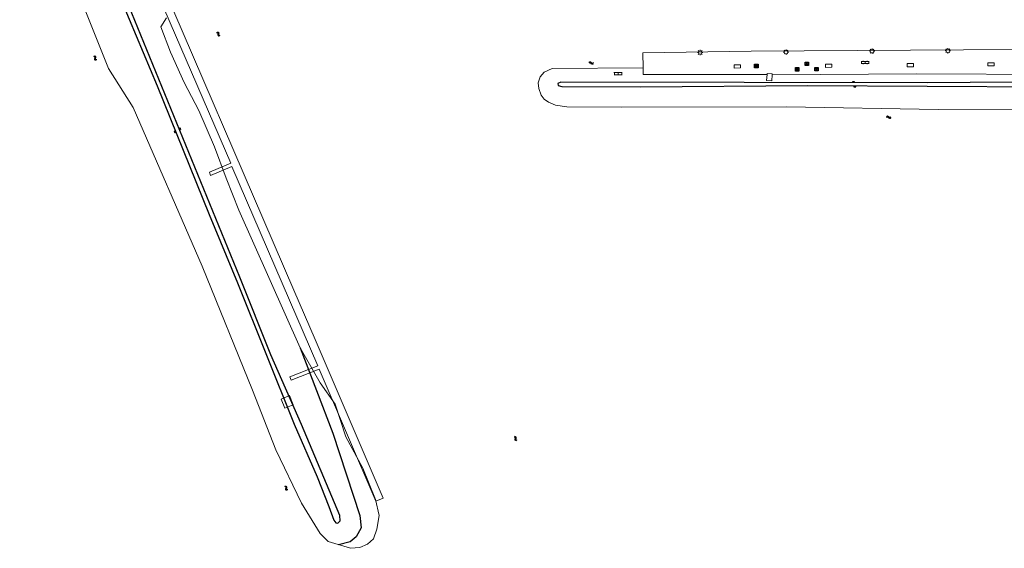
# Model space of a CAD drawing. Extents: x 168769 to 512904, y 516715 to 1559940.
# Tile 1 of 186: x 169165 to 169441, y 518794 to 518942. Entities that reach past the tile are written whole.
import ezdxf

# ---------------------------------------------------------------- set-up
doc = ezdxf.new("R2010")
doc.units = 0
doc.header["$MEASUREMENT"] = 0
doc.layers.get('0').update_dxf_attribs({"linetype": 'CONTINUOUS'})
for name, color, linetype, lineweight in [('+Overig_opstal_BWT', 4, 'CONTINUOUS', 0), ('B04_KUNSTWERK', 32, 'CONTINUOUS', 0), ('Q07_KADEMUUR', 7, 'CONTINUOUS', 0), ('Q10_steiger', 7, 'CONTINUOUS', 0), ('Q21_LANTAARNPAAL', 7, 'CONTINUOUS', 18), ('S02_symb_open_verh', 7, 'CONTINUOUS', 13), ('T01_Muur', 10, 'CONTINUOUS', 0), ('V00_kant_verharding', 252, 'CONTINUOUS', 0), ('W00_KANT_WATER', 140, 'CONTINUOUS', 0)]:
    doc.layers.add(name, color=color, linetype=linetype, lineweight=lineweight)
for name, color, linetype in [('Q34_Speelwerktuig', 32, 'CONTINUOUS'), ('S04_Talud', 7, 'CONTINUOUS'), ('S05_Water', 132, 'CONTINUOUS'), ('T20_TALUD', 34, 'CONTINUOUS')]:
    doc.layers.add(name, color=color, linetype=linetype)

# ---------------------------------------------------------------- blocks, each defined once
blk = doc.blocks.new('Q21')
at = {"color": 0}
for points in [[(-1.5, 0), (-1, 0)], [(-1.06, 1.06), (-0.71, 0.71)], [(0, 1.5), (0, 1)], [(1.06, 1.06), (0.71, 0.71)], [(1.5, 0), (1, 0)], [(-1.06, -1.06), (-0.71, -0.71)], [(0, -1.5), (0, -1)], [(1.06, -1.06), (0.71, -0.71)]]:
    blk.add_lwpolyline(points, dxfattribs=at)
blk.add_circle((0, 0), 1, dxfattribs=at)
blk = doc.blocks.new('Q34')
at = {"color": 0}
for p, q in [((-0.7, 0.7), (0.7, -0.7)), ((0.7, 0.7), (-0.7, -0.7))]:
    blk.add_line(p, q, dxfattribs=at)
blk.add_lwpolyline([(1, 1), (1, -1), (-1, -1), (-1, 1)], close=True, dxfattribs=at)
blk = doc.blocks.new('S05')
at = {"color": 0}
for p, q in [((0.08, 0.3), (0.38, 0.59)), ((0.11, -0.19), (0.41, 0.09)), ((0.38, 0.59), (0.68, 0.71)), ((0.41, 0.09), (0.71, 0.21)), ((0.68, 0.71), (1.01, 0.62)), ((0.71, 0.21), (1.02, 0.12)), ((1.01, 0.62), (1.33, 0.37)), ((1.02, 0.12), (1.36, -0.12)), ((1.33, 0.37), (1.66, 0.13)), ((1.66, 0.13), (1.97, 0.04)), ((1.97, 0.04), (2.28, 0.16)), ((2.28, 0.16), (2.58, 0.44)), ((1.36, -0.12), (1.68, -0.37)), ((1.68, -0.37), (2, -0.46)), ((2, -0.46), (2.31, -0.33)), ((2.31, -0.33), (2.61, -0.05))]:
    blk.add_line(p, q, dxfattribs=at)
blk = doc.blocks.new('S04')
at = {"color": 0}
for p, q in [((0, 0.5), (0.5, 0.5)), ((0, 0.25), (1, 0.25)), ((0, 0), (0.5, 0)), ((0, -0.25), (1, -0.25)), ((0, -0.5), (0.5, -0.5))]:
    blk.add_line(p, q, dxfattribs=at)
blk = doc.blocks.new('S022')
at = {"color": 0}
for p, q in [((0.01, 1.15), (0.31, 1.15)), ((0.31, -2.3), (0.31, 2.3)), ((0.31, 2.1), (1.51, 2.1)), ((0.31, 0), (1.51, 0)), ((1.51, -2.3), (1.51, 2.3)), ((1.51, 1.05), (1.81, 1.05)), ((0.01, -1.15), (0.31, -1.15)), ((0.31, -2.1), (1.51, -2.1)), ((1.51, -1.05), (1.81, -1.05))]:
    blk.add_line(p, q, dxfattribs=at)

msp = doc.modelspace()

# ---------------------------------------------------------------- linework, layer by layer
at = {"layer": '+Overig_opstal_BWT'}
msp.add_lwpolyline([(169238.24, 518835.76), (169240.58, 518836.76), (169241.61, 518834.21), (169239.27, 518833.21), (169238.24, 518835.76)], dxfattribs=at)
at = {"layer": 'B04_KUNSTWERK'}
for points in [[(169375.73, 518926.66), (169375.66, 518924.92), (169374.2, 518925.02), (169374.36, 518926.71)], [(169374.36, 518926.71), (169374.4, 518927.06), (169375.74, 518926.95), (169375.73, 518926.66)]]:
    msp.add_lwpolyline(points, dxfattribs=at)
at = {"layer": 'Q07_KADEMUUR'}
for points in [[(169459.17, 518933.84), (169369.92, 518933.24), (169339.54, 518932.81), (169339.62, 518928.62)], [(169339.62, 518928.62), (169339.66, 518926.72)]]:
    msp.add_lwpolyline(points, dxfattribs=at)
at = {"layer": 'Q10_steiger'}
msp.add_lwpolyline([(169172.51, 519021.78), (169171.63, 519023.78), (169165.02, 519034.26), (169167.06, 519035.52), (169173.73, 519024.89), (169199.54, 518964.69), (169241.81, 518866.3), (169247.74, 518852.47), (169266.86, 518808.03), (169264.75, 518807.18), (169248.91, 518844.19), (169241.06, 518841.05), (169240.69, 518842), (169248.48, 518845.1), (169224.48, 518900.98), (169218.46, 518898.47), (169218.14, 518899.36), (169224.11, 518901.85), (169197.63, 518963.37), (169192.54, 518961.17), (169192.17, 518962.09), (169197.27, 518964.23), (169172.51, 519021.78)], dxfattribs=at)
at = {"layer": 'T01_Muur'}
for points in [[(169365.09, 518929.45), (169365.1, 518928.55), (169366.87, 518928.56), (169366.86, 518929.46), (169365.09, 518929.45)], [(169390.71, 518929.64), (169390.73, 518928.74), (169392.46, 518928.77), (169392.45, 518929.66), (169390.71, 518929.64)], [(169413.55, 518929.82), (169413.55, 518928.92), (169415.35, 518928.92), (169415.35, 518929.82), (169413.55, 518929.82)], [(169436.17, 518930.02), (169436.18, 518929.12), (169437.92, 518929.15), (169437.9, 518930.05), (169436.17, 518930.02)]]:
    msp.add_lwpolyline(points, dxfattribs=at)
at = {"layer": 'T20_TALUD'}
for points in [[(169193.76, 518946.89), (169203.54, 518923.6), (169218.04, 518887.5), (169226.01, 518868.33), (169241.92, 518828.76), (169248.34, 518813.96), (169251.61, 518805.73), (169252.98, 518801.86), (169253.54, 518801.12), (169254.15, 518801.02), (169254.8, 518801.7), (169254.7, 518803.13), (169243.98, 518828.63), (169235.36, 518848.2), (169226.71, 518869.93), (169193.07, 518952.24)], [(169455.22, 518924.67), (169419.3, 518924.36), (169316.54, 518924.56), (169315.74, 518924.19), (169315.85, 518923.7), (169316.87, 518923.38), (169338.9, 518923.27), (169385.68, 518923.62), (169452.69, 518923.32), (169494.37, 518923.85)], [(169243.55, 518850.1), (169252.68, 518826.21), (169260.32, 518803.15), (169260.64, 518799.67), (169259.26, 518797.16), (169257.55, 518795.77), (169254.32, 518794.91)]]:
    msp.add_lwpolyline(points, dxfattribs=at)
at = {"layer": 'V00_kant_verharding'}
for points in [[(169339.66, 518926.72), (169374.36, 518926.71)], [(169375.73, 518926.66), (169416.25, 518926.94), (169455.19, 518926.73)]]:
    msp.add_lwpolyline(points, dxfattribs=at)
at = {"layer": 'W00_KANT_WATER'}
for points in [[(169167.26, 518985.04), (169189.89, 518928.42), (169196.77, 518917.52), (169216.16, 518873.06), (169230.26, 518838.26), (169236.8, 518821.57), (169243.9, 518806.63), (169249.19, 518798.12), (169251.46, 518795.89), (169257.69, 518793.97), (169260.27, 518794.17), (169262.44, 518795.1), (169264.15, 518796.65), (169265.06, 518799.38), (169265.74, 518803.13), (169264.69, 518807.64), (169261.16, 518816.44), (169256.36, 518825.25), (169253.36, 518834.36), (169249.13, 518840.33), (169243.55, 518850.1), (169226.42, 518888.75), (169222.84, 518897.68), (169219.61, 518906.48), (169215.17, 518916.68), (169211.13, 518924.45), (169207.24, 518933.04), (169204.52, 518940.06), (169206.09, 518942.61)], [(169339.62, 518928.62), (169314.11, 518928.41), (169311.9, 518927.35), (169310.83, 518926.12), (169310.27, 518924.36), (169310.37, 518922.8), (169311.05, 518920.97), (169311.93, 518919.79), (169313.14, 518919), (169315.06, 518918.15), (169318.24, 518917.7), (169333.59, 518917.57), (169379.77, 518917.64), (169422.21, 518916.92), (169454.98, 518917.04), (169485.51, 518917.47), (169506.65, 518917.53), (169533.34, 518916.98)]]:
    msp.add_lwpolyline(points, dxfattribs=at)

# ---------------------------------------------------------------- block references
at = {"layer": 'Q21_LANTAARNPAAL', "xscale": 0.5, "yscale": 0.5}
for p in [(169355.61, 518932.89), (169379.64, 518933.02), (169403.73, 518933.28), (169424.97, 518933.39)]:
    msp.add_blockref('Q21', p, dxfattribs=at)
at = {"layer": 'Q34_Speelwerktuig', "xscale": 0.5, "yscale": 0.5}
for p in [(169371.36, 518929.11), (169382.77, 518928.2), (169385.46, 518929.72), (169388.17, 518928.24)]:
    msp.add_blockref('Q34', p, dxfattribs=at)
at = {"layer": 'S02_symb_open_verh'}
for p, xscale, yscale, rotation in [((169401.82, 518930.56), 0.4999999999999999, 0.4999999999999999, 269.0483202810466), ((169332.61, 518927.43), 0.5, 0.5, 270.47330219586)]:
    msp.add_blockref('S022', p, dxfattribs=dict(at, xscale=xscale, yscale=yscale, rotation=rotation))
at = {"layer": 'S04_Talud'}
for p, xscale, yscale, rotation in [((169398.57, 518924.39), 0.4999999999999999, 0.4999999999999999, 89.93004181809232), ((169398.9, 518923.56), 0.5, 0.5, 269.7417048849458), ((169209.73, 518911.48), 0.5, 0.5, 22.07101656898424), ((169208.71, 518910.73), 0.5, 0.5, 201.8041218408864)]:
    msp.add_blockref('S04', p, dxfattribs=dict(at, xscale=xscale, yscale=yscale, rotation=rotation))
at = {"layer": 'S05_Water'}
for p, xscale, yscale, rotation in [((169220.22, 518938.63), 0.5, 0.5, 303.4570084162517), ((169186.53, 518930.72), 0.5, 0.5, 115.5487299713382), ((169325.73, 518929.91), 0.4999999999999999, 0.4999999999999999, 172.1264643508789), ((169409.06, 518914.71), 0.4999999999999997, 0.4999999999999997, 172.1075484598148), ((169304.28, 518824.1), 0.4999999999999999, 0.4999999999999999, 117.0860628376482), ((169240.03, 518810.22), 0.5, 0.5, 114.984584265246)]:
    msp.add_blockref('S05', p, dxfattribs=dict(at, xscale=xscale, yscale=yscale, rotation=rotation))

doc.saveas('drawing.dxf')
